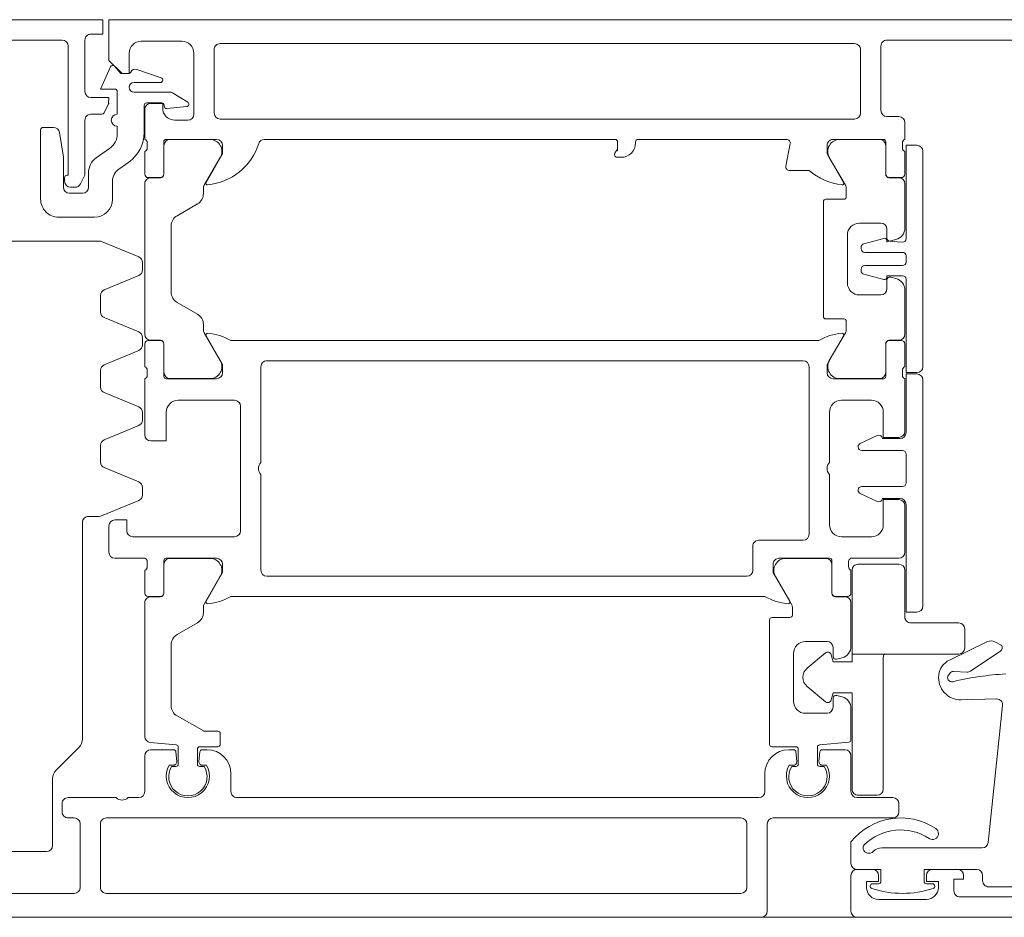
# Model space of a CAD drawing. Header units: centimetres. Extents: x -1316 to 21770, y -8842 to 3590.
# Tile 33 of 125: x 475.23 to 483.46, y 1012.48 to 1019.98. Entities that reach past the tile are written whole.
import ezdxf

# ---------------------------------------------------------------- set-up
doc = ezdxf.new("R2010")
doc.units = ezdxf.units.CM
doc.layers.add('A-DETL-GENF', color=92, linetype='Continuous', lineweight=9)
doc.layers.add('A-DOOR', color=31, linetype='Continuous', lineweight=13)

# ---------------------------------------------------------------- blocks, each defined once
blk = doc.blocks.new('Schueco_FWS_ADS-75-SimplySmart_inw_Family-02 - FWS SI insert unit 90-2368450-5_piętro III __10_50 m_ - stan projektowany')
at = {"layer": 'A-DETL-GENF'}
blk.add_line((74.6, 0.9), (-74.6, 0.9), dxfattribs=at)
at = {"layer": 'A-DOOR'}
for p, q in [((-68.35, 0.9), (-74.5, 0.9)), ((-68.3, 0.55), (-68.3, 0.85)), ((-67.6, 0.85), (-67.6, 0.12)), ((-58.95, 0.9), (-67.55, 0.9)), ((-68.93, 0.75), (-68.53, 0.75)), ((-70.5, 0.73), (-69.21, 0.73)), ((-67.38, 0.7), (-62.08, 0.7)), ((-61.81, 0.7), (-59.81, 0.7)), ((-69.45, 0.645), (-70.3, 0.645)), ((-69.4, 0.55), (-69.4, 0.595)), ((-68.98, 0.62), (-68.93, 0.62)), ((-68.53, 0.62), (-68.48, 0.62)), ((-67.43, 0.12), (-67.43, 0.65)), ((-62.03, 0.65), (-62.03, 0.12)), ((-61.86, 0.12), (-61.86, 0.65)), ((-69.19, 0.5), (-68.98, 0.5)), ((-68.48, 0.5), (-68.35, 0.5)), ((-68.3, 0.27), (-68.3, 0.45)), ((-61.18, 0.35), (-61.58, 0.35)), ((-69.5668, -0.8688), (-69.4466, 0.2752)), ((-69.3968, 0.32), (-68.5571, 0.32)), ((-61.63, 0.3), (-61.63, -0.2586)), ((-68.7, 0.02), (-68.7, -0.05)), ((-67.65, 0.07), (-68.65, 0.07)), ((-62.08, 0.07), (-67.38, 0.07)), ((-61.76, 0.07), (-61.81, 0.07)), ((-61.71, -0.05), (-61.71, 0.02)), ((-68.65, -0.1), (-68.35, -0.1)), ((-68.3, -0.15), (-68.3, -0.45)), ((-67.58, -0.3), (-67.58, -0.15)), ((-67.53, -0.1), (-63.17, -0.1)), ((-63.12, -0.15), (-63.12, -0.3)), ((-62.4, -0.45), (-62.4, -0.15)), ((-62.35, -0.1), (-62.26, -0.1)), ((-62.16, -0.1), (-61.76, -0.1)), ((-68.0625, -0.37), (-68.0959, -0.37)), ((-68.04, -0.36), (-68.0756, -0.36)), ((-68.0395, -0.4817), (-68.0326, -0.4026)), ((-68.02, -0.5217), (-68.02, -0.38)), ((-67.86, -0.38), (-67.86, -0.505)), ((-67.8474, -0.4026), (-67.8405, -0.4817)), ((-67.8044, -0.36), (-67.84, -0.36)), ((-67.7841, -0.37), (-67.8175, -0.37)), ((-62.8825, -0.37), (-62.9159, -0.37)), ((-62.8956, -0.36), (-62.86, -0.36)), ((-62.8595, -0.4817), (-62.8526, -0.4026)), ((-62.84, -0.38), (-62.84, -0.505)), ((-62.68, -0.5217), (-62.68, -0.38)), ((-62.6674, -0.4026), (-62.6605, -0.4817)), ((-62.66, -0.36), (-62.6244, -0.36)), ((-62.6041, -0.37), (-62.6375, -0.37)), ((-61.6593, -0.3293), (-61.8507, -0.5207)), ((-68.2817, -0.5629), (-68.0383, -0.5416)), ((-68.25, -0.5), (-68.0595, -0.5)), ((-67.84, -0.525), (-67.64, -0.525)), ((-67.8205, -0.5), (-67.78, -0.5)), ((-67.62, -0.545), (-67.62, -1.585)), ((-63.03, -0.545), (-63.03, -0.635)), ((-62.86, -0.525), (-63.01, -0.525)), ((-62.92, -0.5), (-62.8795, -0.5)), ((-62.4456, -0.5605), (-62.6617, -0.5416)), ((-62.6405, -0.5), (-62.45, -0.5)), ((-68.3, -0.8457), (-68.3, -0.5828)), ((-62.4, -1.729), (-62.4, -0.6103)), ((-61.88, -0.5914), (-61.88, -2.4)), ((-67.92, -0.805), (-68.1, -0.805)), ((-68.15, -0.855), (-68.15, -0.93)), ((-62.62, -0.8686), (-62.62, -1.3755)), ((-69.2213, -0.9169), (-69.5159, -0.9241)), ((-68.1815, -0.9541), (-68.2259, -0.9422)), ((-67.82, -1.305), (-67.82, -0.905)), ((-69.1588, -1.1538), (-69.2689, -1.148)), ((-69.1139, -1.1235), (-69.1247, -1.1379)), ((-69.2995, -1.1565), (-69.5506, -1.3259)), ((-69.436, -1.4019), (-69.1219, -1.2487)), ((-68.2259, -1.2678), (-68.1815, -1.2559)), ((-68.15, -1.28), (-68.15, -1.355)), ((-69.5479, -1.3772), (-69.5061, -1.3995)), ((-68.3, -1.729), (-68.3, -1.3643)), ((-68.1, -1.405), (-67.92, -1.405)), ((-62.67, -1.4621), (-62.84, -1.5602)), ((-67.81, -1.625), (-67.81, -1.6915)), ((-67.64, -1.605), (-67.79, -1.605)), ((-68.9, -3.59), (-68.9, -1.7)), ((-67.8033, -1.7165), (-67.6691, -1.949)), ((-62.8967, -1.7165), (-63.0309, -1.949)), ((-62.89, -1.6469), (-62.89, -1.6915)), ((-68.171, -1.78), (-68.27, -1.78)), ((-68.17, -1.779), (-68.25, -1.779)), ((-68.14, -2.049), (-68.14, -1.809)), ((-63.12, -1.78), (-67.58, -1.78)), ((-62.56, -2.049), (-62.56, -1.809)), ((-62.53, -1.779), (-62.45, -1.779)), ((-62.43, -1.78), (-62.529, -1.78)), ((-68.3, -1.81), (-68.3, -2)), ((-68.141, -2.08), (-68.141, -1.81)), ((-62.559, -1.81), (-62.559, -2.08)), ((-62.4, -2), (-62.4, -1.81)), ((-67.43, -1.95), (-63.42, -1.95)), ((-68.28, -2.0283), (-68.28, -2.0717)), ((-67.48, -2.2), (-67.48, -2)), ((-63.37, -2), (-63.37, -2.8)), ((-62.42, -2.0717), (-62.42, -2.0283)), ((-68.3, -2.1), (-68.7, -2.1)), ((-67.7, -2.1), (-68.121, -2.1)), ((-67.7557, -2.099), (-68.09, -2.099)), ((-62.579, -2.1), (-63, -2.1)), ((-62.9443, -2.099), (-62.61, -2.099)), ((-62.15, -2.1), (-62.4, -2.1)), ((-68.75, -2.15), (-68.75, -2.54)), ((-62.1, -2.37), (-62.1, -2.15)), ((-68.47, -2.28), (-68.22, -2.28)), ((-67.95, -3.7), (-67.95, -2.3)), ((-67.9, -2.25), (-67.53, -2.25)), ((-63.15, -2.28), (-62.3, -2.28)), ((-68.12, -2.38), (-68.12, -2.8)), ((-63.2, -3.37), (-63.2, -2.33)), ((-62.0392, -2.4538), (-62.3491, -2.5822)), ((-61.93, -2.45), (-62.0201, -2.45)), ((-68.71, -2.6), (-68.56, -2.6)), ((-68.5194, -2.5739), (-68.3773, -2.6402)), ((-62.38, -2.6284), (-62.38, -2.6916)), ((-68.39, -2.7), (-68.73, -2.7)), ((-68.36, -2.6674), (-68.36, -2.67)), ((-68.76, -2.73), (-68.76, -2.97)), ((-62.3491, -2.7378), (-62.0609, -2.8572)), ((-68.12, -2.9), (-68.12, -3.32)), ((-63.37, -2.9), (-63.37, -3.7)), ((-62.03, -2.9034), (-62.03, -3.0433)), ((-68.73, -3), (-68.39, -3)), ((-68.36, -3.03), (-68.36, -3.0326)), ((-68.56, -3.1), (-68.71, -3.1)), ((-68.3773, -3.0598), (-68.5194, -3.1261)), ((-62.0609, -3.0895), (-62.3491, -3.2089)), ((-68.75, -3.16), (-68.75, -3.6)), ((-62.4, -3.6), (-62.4, -3.13)), ((-62.38, -3.2551), (-62.38, -3.3182)), ((-62.3491, -3.3644), (-62.0609, -3.4838)), ((-68.22, -3.42), (-68.47, -3.42)), ((-62.68, -3.42), (-63.15, -3.42)), ((-62.03, -3.53), (-62.03, -3.67)), ((-68.571, -3.6), (-68.15, -3.6)), ((-68.54, -3.601), (-68.2057, -3.601)), ((-63, -3.6), (-62.579, -3.6)), ((-62.61, -3.601), (-62.9443, -3.601)), ((-68.9, -5.5007), (-68.9, -3.7007)), ((-68.75, -3.7), (-68.75, -3.89)), ((-68.73, -3.6283), (-68.73, -3.6717)), ((-68.591, -3.89), (-68.591, -3.62)), ((-68.59, -3.891), (-68.59, -3.651)), ((-62.56, -3.891), (-62.56, -3.651)), ((-62.559, -3.62), (-62.559, -3.89)), ((-62.42, -3.6717), (-62.42, -3.6283)), ((-62.4, -3.89), (-62.4, -3.7)), ((-68.119, -3.751), (-68.2533, -3.9835)), ((-63.42, -3.75), (-67.9, -3.75)), ((-63.0309, -3.751), (-62.8967, -3.9835)), ((-62.0609, -3.7162), (-62.3491, -3.8356)), ((-68.72, -3.92), (-68.621, -3.92)), ((-68.7, -3.921), (-68.62, -3.921)), ((-68.03, -3.92), (-63.12, -3.92)), ((-62.45, -3.921), (-62.53, -3.921)), ((-62.529, -3.92), (-62.43, -3.92)), ((-62.38, -3.8818), (-62.38, -3.9449)), ((-68.75, -4.3407), (-68.75, -3.971)), ((-68.26, -4.0085), (-68.26, -4.08)), ((-62.89, -4.0085), (-62.89, -4.0531)), ((-62.4, -5.229), (-62.4, -3.971)), ((-62.3491, -3.9911), (-62.0609, -4.1105)), ((-68.24, -4.1), (-68.09, -4.1)), ((-68.07, -4.12), (-68.07, -5.08)), ((-62.84, -4.1398), (-62.67, -4.2379)), ((-62.03, -4.1567), (-62.03, -4.2966)), ((-68.6, -4.35), (-68.6, -4.425)), ((-68.37, -4.3), (-68.55, -4.3)), ((-62.62, -4.3245), (-62.62, -4.8755)), ((-62.0609, -4.3428), (-62.3491, -4.4622)), ((-68.6315, -4.4491), (-68.6759, -4.4372)), ((-68.574, -4.4285), (-68.4065, -4.4734)), ((-68.27, -4.8), (-68.27, -4.4)), ((-68.3843, -4.5024), (-68.3843, -4.5157)), ((-62.38, -4.5084), (-62.38, -4.5716)), ((-68.76, -4.5757), (-68.76, -4.6257)), ((-68.4143, -4.5457), (-68.73, -4.5457)), ((-68.73, -4.6557), (-68.4143, -4.6557)), ((-68.3843, -4.6857), (-68.3843, -4.6989)), ((-62.3491, -4.6178), (-62.0392, -4.7462)), ((-68.6759, -4.7628), (-68.6315, -4.7509)), ((-68.4065, -4.7279), (-68.574, -4.7728)), ((-62.0201, -4.75), (-61.1399, -4.75)), ((-68.6, -4.775), (-68.6, -4.85)), ((-68.75, -5.229), (-68.75, -4.8593)), ((-68.55, -4.9), (-68.37, -4.9)), ((-62.67, -4.9621), (-62.84, -5.0602)), ((-61.68, -4.95), (-61.98, -4.95)), ((-68.09, -5.1), (-68.24, -5.1)), ((-62.13, -5.1), (-62.13, -5.2494)), ((-61.53, -5.68), (-61.53, -5.1)), ((-68.26, -5.12), (-68.26, -5.1915)), ((-62.89, -5.1469), (-62.89, -5.1915)), ((-61.88, -5.15), (-61.77, -5.15)), ((-68.2533, -5.2165), (-68.119, -5.449)), ((-62.8967, -5.2165), (-63.0309, -5.449)), ((-61.93, -5.3219), (-61.93, -5.2)), ((-61.863, -5.2273), (-61.8945, -5.2893)), ((-61.78, -5.2), (-61.8184, -5.2)), ((-61.73, -5.28), (-61.73, -5.25)), ((-68.75, -5.31), (-68.75, -5.5)), ((-68.621, -5.28), (-68.72, -5.28)), ((-68.62, -5.279), (-68.7, -5.279)), ((-68.591, -5.58), (-68.591, -5.31)), ((-68.59, -5.549), (-68.59, -5.309)), ((-67.7859, -5.34), (-67.95, -5.34)), ((-62.56, -5.549), (-62.56, -5.309)), ((-62.559, -5.31), (-62.559, -5.58)), ((-62.53, -5.279), (-62.45, -5.279)), ((-62.43, -5.28), (-62.529, -5.28)), ((-62.4, -5.5), (-62.4, -5.31)), ((-61.9, -5.312), (-61.9, -5.76)), ((-67.7931, -5.5643), (-67.7564, -5.3757)), ((-62.1833, -5.3518), (-62.2671, -5.4104)), ((-66.345, -5.45), (-66.38, -5.45)), ((-62.106, -5.5233), (-61.994, -5.4448)), ((-68.73, -5.5283), (-68.73, -5.5717)), ((-66.5, -5.57), (-66.5, -5.58)), ((-62.42, -5.5717), (-62.42, -5.5283)), ((-68.75, -5.6), (-68.75, -5.74)), ((-68.15, -5.6), (-68.571, -5.6)), ((-68.2057, -5.599), (-68.54, -5.599)), ((-66.52, -5.6), (-67.7636, -5.6)), ((-63.4, -5.6), (-66.33, -5.6)), ((-62.579, -5.6), (-63, -5.6)), ((-62.9443, -5.599), (-62.61, -5.599)), ((-62.4, -5.85), (-62.4, -5.6)), ((-62.395, -5.6562), (-62.395, -5.885)), ((-62.17, -5.71), (-62.17, -5.6461)), ((-61.6374, -5.7), (-61.55, -5.7)), ((-68.7, -5.79), (-68.6, -5.79)), ((-68.55, -5.84), (-68.55, -6.38)), ((-68.38, -6.35), (-68.38, -5.82)), ((-68.33, -5.77), (-63.03, -5.77)), ((-62.98, -5.82), (-62.98, -6.35)), ((-62.81, -6.32), (-62.81, -5.81)), ((-62.76, -5.76), (-62.65, -5.76)), ((-62.17, -6), (-62.17, -5.81)), ((-61.95, -5.81), (-62.0419, -5.81)), ((-62.7584, -5.9112), (-62.6319, -5.9878)), ((-62.5839, -5.8582), (-62.75, -5.8742)), ((-62.562, -5.885), (-62.562, -5.8781)), ((-62.415, -5.905), (-62.542, -5.905)), ((-62.606, -5.995), (-62.31, -5.995)), ((-61.9, -6), (-61.9, -6.43)), ((-62.31, -6.075), (-62.5299, -6.075)), ((-62.5363, -6.1139), (-62.3328, -6.1836)), ((-63.03, -6.4), (-68.33, -6.4)), ((-68.6, -6.43), (-69.89, -6.43)), ((-62.37, -6.42), (-62.71, -6.42)), ((-59.4, -6.43), (-61.71, -6.43))]:
    blk.add_line(p, q, dxfattribs=at)
at = {"layer": 'A-DOOR', "flags": 128}
for points in [[(-69.16, 0.68), (-69.16, 0.58), (-69.24, 0.58), (-69.24, 0.55)], [(-68.91, 0.6), (-68.91, 0.5), (-69.35, 0.5)], [(-68.93, 0.55), (-68.93, 0.6), (-69.03, 0.6), (-69.03, 0.65)], [(-68.35, 0.5), (-68.55, 0.5), (-68.55, 0.6)], [(-68.43, 0.65), (-68.43, 0.6), (-68.53, 0.6), (-68.53, 0.55)], [(-63.01, -0.655), (-62.8954, -0.655), (-62.67, -0.782)], [(-68.85, -1.65), (-68.76, -1.65), (-68.76, -2.55)], [(-67.7881, -1.7407), (-67.65, -1.98), (-67.65, -2.05)], [(-63.05, -2.05), (-63.05, -1.98), (-62.9118, -1.7407)], [(-68.7, -2.59), (-68.57, -2.59), (-68.57, -2.38)], [(-62.25, -2.33), (-62.25, -2.42), (-62.15, -2.42)], [(-68.57, -3.32), (-68.57, -3.11), (-68.7, -3.11)], [(-62.45, -3.08), (-62.58, -3.08), (-62.58, -3.32)], [(-68.76, -3.15), (-68.76, -3.64), (-68.85, -3.64)], [(-68.85, -3.6507), (-68.76, -3.6507), (-68.76, -4.4307)], [(-68.1, -3.65), (-68.1, -3.72), (-68.2381, -3.9593)], [(-62.9118, -3.9593), (-63.05, -3.72), (-63.05, -3.65)], [(-68.73, -4.4607), (-68.6, -4.4607), (-68.5989, -4.4444), (-68.6, -4.4607)], [(-61.95, -6.48), (-62.05, -6.48), (-62.05, -6.6), (-59.1, -6.6), (-59.1, -4.65)], [(-68.76, -4.7707), (-68.76, -5.5507), (-68.85, -5.5507)], [(-68.6, -4.7407), (-68.5989, -4.757), (-68.6, -4.7507), (-68.73, -4.7407)], [(-68.2381, -5.2407), (-68.1, -5.48), (-68.1, -5.55)], [(-63.05, -5.55), (-63.05, -5.48), (-62.9118, -5.2407)], [(-61.72, -5.2), (-61.72, -5.45), (-61.6867, -5.6579)], [(-61.76, -6.38), (-61.76, -5.3), (-61.75, -5.3)], [(-66.35, -5.58), (-66.35, -5.5183), (-66.3309, -5.4909), (-66.325, -5.47)], [(-62.0597, -5.8209), (-62.0978, -5.8957), (-62.1, -5.95), (-61.95, -5.95)], [(-62.55, -5.86), (-62.55, -5.9), (-62.45, -5.9)], [(-62.1124, -6.2064), (-62.03, -6.02), (-62.15, -6.02)], [(-70.75, -6.6), (-62.1, -6.6), (-62.1, -6.26), (-62.21, -6.15), (-62.27, -6.15), (-62.27, -6.32)], [(-62.265, -6.15), (-62.2, -6.15), (-62.1457, -6.2116)]]:
    blk.add_lwpolyline(points, dxfattribs=at)
for points in [[(-68.36, -0.12), (-68.52, -0.12)], [(-68.57, -0.17), (-68.57, -1.27)], [(-68.1342, -0.9159), (-68.15, -0.975), (-68.31, -0.975), (-68.31, -0.17), (-68.31, -0.975), (-68.15, -0.975)], [(-67.9337, -1.0284), (-68.0859, -0.9007)], [(-68.0859, -1.3093), (-67.9337, -1.1816)], [(-69.2, -1.3), (-68.31, -1.3), (-68.31, -2), (-68.31, -1.3)], [(-68.58, -1.3), (-68.31, -1.3), (-68.31, -1.235), (-68.15, -1.235), (-68.1342, -1.2941), (-68.15, -1.235), (-68.31, -1.235), (-68.31, -1.3)], [(-69.25, -1.51), (-69.25, -1.35)], [(-68.8, -1.56), (-69.2, -1.56)], [(-68.75, -2), (-68.75, -1.61)], [(-68.36, -2.05), (-68.7, -2.05)]]:
    blk.add_lwpolyline(points, close=True, dxfattribs=at)
at = {"layer": 'A-DOOR'}
for centre, radius, start, end in [((-68.35, 0.85), 0.05, 360, 90), ((-67.55, 0.85), 0.05, 90, 180), ((-68.93, 0.65), 0.1, 90, 180), ((-68.53, 0.65), 0.1, 360, 90), ((-69.21, 0.68), 0.05, 360, 90), ((-68.98, 0.64), 0.02, 108.18055, 270), ((-68.73, -0.1213), 0.8213, 71.81945, 108.18055), ((-68.48, 0.64), 0.02, 270, 71.81945), ((-67.38, 0.65), 0.05, 90, 180), ((-62.08, 0.65), 0.05, 360, 90), ((-61.81, 0.65), 0.05, 90, 180), ((-69.45, 0.595), 0.05, 360, 90), ((-68.93, 0.6), 0.02, 0, 90), ((-68.53, 0.6), 0.02, 90, 180), ((-69.35, 0.55), 0.05, 180, 270), ((-69.19, 0.55), 0.05, 180, 270), ((-68.98, 0.55), 0.05, 270, 360), ((-68.48, 0.55), 0.05, 180, 270), ((-68.35, 0.55), 0.05, 270, 360), ((-68.35, 0.45), 0.05, 0, 90), ((-68.5571, 0.42), 0.1, 270, 315.573), ((-68.45, 0.315), 0.05, 18.03579, 135.573), ((-68.4348, 0.3199), 0.0341, 314.9859, 18.03579), ((-61.58, 0.3), 0.05, 90, 180), ((-69.3968, 0.27), 0.05, 90, 174), ((-68.98, 0.2), 0.05, 56.43999, 236.43999), ((-68.7147, 0.5999), 0.5299, 236.43999, 321.49462), ((-68.7147, 0.5999), 0.4299, 236.43999, 314.9859), ((-67.65, 0.12), 0.05, 270, 360), ((-67.38, 0.12), 0.05, 180, 270), ((-62.08, 0.12), 0.05, 270, 0), ((-61.81, 0.12), 0.05, 180, 270), ((-68.65, 0.02), 0.05, 90, 180), ((-61.76, 0.02), 0.05, 360, 90), ((-68.65, -0.05), 0.05, 180, 270), ((-62.21, -0.1525), 0.0725, 46.39718, 133.60282), ((-61.76, -0.05), 0.05, 270, 0), ((-68.52, -0.17), 0.05, 90, 180), ((-68.52, -0.17), 0.05, 90, 180), ((-68.36, -0.17), 0.05, 360, 90), ((-68.36, -0.17), 0.05, 360, 90), ((-68.35, -0.15), 0.05, 0, 90), ((-67.94, -0.28), 0.18, 330, 210), ((-67.94, -0.275), 0.16, 327.91535, 212.08465), ((-67.53, -0.15), 0.05, 90, 180), ((-63.17, -0.15), 0.05, 360, 90), ((-62.76, -0.28), 0.18, 330, 210), ((-62.76, -0.275), 0.16, 327.91005, 212.08995), ((-62.35, -0.15), 0.05, 90, 180), ((-67.78, -0.3), 0.2, 270, 360), ((-62.92, -0.3), 0.2, 180, 270), ((-61.73, -0.2586), 0.1, 315, 360), ((-68.0625, -0.4), 0.03, 355, 90), ((-68.04, -0.38), 0.02, 360, 90), ((-67.84, -0.38), 0.02, 90, 180), ((-67.8175, -0.4), 0.03, 90, 185), ((-62.8825, -0.4), 0.03, 355, 90), ((-62.86, -0.38), 0.02, 360, 90), ((-62.66, -0.38), 0.02, 90, 180), ((-62.6375, -0.4), 0.03, 90, 185), ((-68.25, -0.45), 0.05, 180, 270), ((-68.0595, -0.48), 0.02, 270, 355), ((-67.8205, -0.48), 0.02, 185, 270), ((-62.8795, -0.48), 0.02, 270, 355), ((-62.6405, -0.48), 0.02, 185, 270), ((-62.45, -0.45), 0.05, 270, 360), ((-68.28, -0.5828), 0.02, 95, 180), ((-68.04, -0.5217), 0.02, 275, 0), ((-67.84, -0.505), 0.02, 180, 270), ((-67.64, -0.545), 0.02, 0, 90), ((-63.01, -0.545), 0.02, 90, 180), ((-62.86, -0.505), 0.02, 270, 0), ((-62.66, -0.5217), 0.02, 180, 265), ((-62.45, -0.6103), 0.05, 360, 85), ((-61.78, -0.5914), 0.1, 135, 180), ((-63.01, -0.635), 0.02, 180, 270), ((-62.8954, -0.675), 0.02, 60, 90), ((-68.1, -0.855), 0.05, 90, 180), ((-67.92, -0.905), 0.1, 360, 90), ((-62.72, -0.8686), 0.1, 360, 60), ((-69.5171, -0.8741), 0.05, 174, 271.39185), ((-68.2, -0.8457), 0.1, 180, 255), ((-68.1052, -0.9237), 0.03, 50, 165), ((-68.1052, -0.9237), 0.03, 50, 165), ((-69.2168, -1.1018), 0.185, 352.93336, 91.39185), ((-68.175, -0.93), 0.025, 255, 0), ((-69.7349, 1.3622), 2.5, 273.21628, 283.53096), ((-69.1418, -1.1024), 0.035, 323, 103.53096), ((-67.998, -1.105), 0.1, 310, 50), ((-67.998, -1.105), 0.1, 310, 50), ((-69.2715, -1.198), 0.05, 87, 124), ((-69.1567, -1.1138), 0.04, 267, 323), ((-69.192, -1.1049), 0.16, 296, 352.93336), ((-69.2, -1.35), 0.05, 90, 180), ((-69.2, -1.35), 0.05, 90, 180), ((-68.62, -1.27), 0.05, 323.1301, 0), ((-68.62, -1.27), 0.05, 323.1301, 0), ((-68.2, -1.3643), 0.1, 105, 180), ((-68.175, -1.28), 0.025, 0, 105), ((-68.1052, -1.2863), 0.03, 195, 310), ((-68.1052, -1.2863), 0.03, 195, 310), ((-67.92, -1.305), 0.1, 270, 0), ((-69.5338, -1.3508), 0.03, 124, 242), ((-68.1, -1.355), 0.05, 180, 270), ((-62.72, -1.3755), 0.1, 300, 360), ((-69.4685, -1.3288), 0.08, 242, 294), ((-69.2, -1.51), 0.05, 180, 270), ((-69.2, -1.51), 0.05, 180, 270), ((-68.8, -1.61), 0.05, 360, 90), ((-68.8, -1.61), 0.05, 0, 90), ((-62.79, -1.6469), 0.1, 120, 180), ((-67.79, -1.625), 0.02, 90, 180), ((-67.64, -1.585), 0.02, 270, 0), ((-68.85, -1.7), 0.05, 90, 180), ((-67.76, -1.6915), 0.05, 180, 210), ((-67.7762, -1.7338), 0.0138, 84.67141, 210), ((-67.8213, -2.2179), 0.5, 61.13954, 84.67141), ((-62.8787, -2.2179), 0.5, 95.32859, 118.86046), ((-62.9238, -1.7338), 0.0138, 330, 95.32859), ((-62.94, -1.6915), 0.05, 330, 0), ((-68.25, -1.729), 0.05, 180, 270), ((-68.27, -1.81), 0.03, 90, 180), ((-68.171, -1.81), 0.03, 0, 90), ((-68.17, -1.809), 0.03, 0, 90), ((-62.53, -1.809), 0.03, 90, 180), ((-62.529, -1.81), 0.03, 90, 180), ((-62.45, -1.729), 0.05, 270, 0), ((-62.43, -1.81), 0.03, 0, 90), ((-67.7557, -1.999), 0.1, 270, 30), ((-67.43, -2), 0.05, 90, 180), ((-63.42, -2), 0.05, 0, 90), ((-62.9443, -1.999), 0.1, 150, 270), ((-68.7, -2), 0.05, 180, 270), ((-68.7, -2), 0.05, 180, 270), ((-68.36, -2), 0.05, 270, 0), ((-68.36, -2), 0.05, 270, 360), ((-68.31, -2.0283), 0.03, 0, 70.52878), ((-68.09, -2.049), 0.05, 180, 270), ((-67.7, -2.05), 0.05, 270, 0), ((-63, -2.05), 0.05, 180, 270), ((-62.61, -2.049), 0.05, 270, 0), ((-62.39, -2.0283), 0.03, 109.47122, 180), ((-68.7, -2.15), 0.05, 90, 180), ((-68.31, -2.0717), 0.03, 289.47122, 0), ((-68.121, -2.08), 0.02, 180, 270), ((-62.579, -2.08), 0.02, 270, 360), ((-62.39, -2.0717), 0.03, 180, 250.52878), ((-62.15, -2.15), 0.05, 0, 90), ((-67.53, -2.2), 0.05, 270, 0), ((-68.47, -2.38), 0.1, 90, 180), ((-68.22, -2.38), 0.1, 360, 90), ((-67.9, -2.3), 0.05, 90, 180), ((-63.15, -2.33), 0.05, 90, 180), ((-62.3, -2.33), 0.05, 0, 90), ((-62.15, -2.37), 0.05, 270, 360), ((-62.0201, -2.5), 0.05, 90, 112.5), ((-61.93, -2.4), 0.05, 270, 0), ((-68.71, -2.55), 0.05, 180, 270), ((-68.7, -2.54), 0.05, 180, 270), ((-68.5321, -2.6011), 0.03, 65, 158.28824), ((-62.33, -2.6284), 0.05, 112.5, 180), ((-68.73, -2.73), 0.03, 90, 180), ((-68.39, -2.67), 0.03, 270, 0), ((-68.39, -2.6674), 0.03, 0, 65), ((-62.33, -2.6916), 0.05, 180, 247.5), ((-68.1725, -2.85), 0.0725, 316.39718, 43.60282), ((-63.4225, -2.85), 0.0725, 316.39718, 43.60282), ((-62.08, -2.9034), 0.05, 0, 67.5), ((-68.73, -2.97), 0.03, 180, 270), ((-68.39, -3.03), 0.03, 0, 90), ((-68.39, -3.0326), 0.03, 295, 0), ((-62.08, -3.0433), 0.05, 292.5, 0), ((-68.71, -3.15), 0.05, 90, 180), ((-68.7, -3.16), 0.05, 90, 180), ((-68.5321, -3.0989), 0.03, 201.71176, 295), ((-62.45, -3.13), 0.05, 0, 90), ((-62.33, -3.2551), 0.05, 112.5, 180), ((-68.47, -3.32), 0.1, 180, 270), ((-68.22, -3.32), 0.1, 270, 360), ((-63.15, -3.37), 0.05, 180, 270), ((-62.68, -3.32), 0.1, 270, 360), ((-62.33, -3.3182), 0.05, 180, 247.5), ((-62.08, -3.53), 0.05, 0, 67.5), ((-68.85, -3.59), 0.05, 180, 270), ((-68.76, -3.6283), 0.03, 0, 70.52878), ((-68.571, -3.62), 0.02, 90, 180), ((-68.54, -3.651), 0.05, 90, 180), ((-68.2057, -3.701), 0.1, 330, 90), ((-68.15, -3.65), 0.05, 0, 90), ((-63, -3.65), 0.05, 90, 180), ((-62.9443, -3.701), 0.1, 90, 210), ((-62.61, -3.651), 0.05, 0, 90), ((-62.579, -3.62), 0.02, 0, 90), ((-62.39, -3.6283), 0.03, 109.47122, 180), ((-68.85, -3.7007), 0.05, 90, 180), ((-68.76, -3.6717), 0.03, 289.47122, 0), ((-67.9, -3.7), 0.05, 180, 270), ((-63.42, -3.7), 0.05, 270, 0), ((-62.39, -3.6717), 0.03, 180, 250.52878), ((-62.08, -3.67), 0.05, 292.5, 0), ((-62.33, -3.8818), 0.05, 112.5, 180), ((-68.72, -3.89), 0.03, 180, 270), ((-68.7, -3.971), 0.05, 90, 180), ((-68.621, -3.89), 0.03, 270, 0), ((-68.62, -3.891), 0.03, 270, 0), ((-68.2713, -3.4821), 0.5, 275.32859, 298.86046), ((-62.8787, -3.4821), 0.5, 241.13954, 264.67141), ((-62.53, -3.891), 0.03, 180, 270), ((-62.529, -3.89), 0.03, 180, 270), ((-62.45, -3.971), 0.05, 0, 90), ((-62.43, -3.89), 0.03, 270, 0), ((-62.33, -3.9449), 0.05, 180, 247.5), ((-68.21, -4.0085), 0.05, 150, 180), ((-68.2262, -3.9662), 0.0138, 150, 275.32859), ((-62.9238, -3.9662), 0.0138, 264.67141, 30), ((-62.94, -4.0085), 0.05, 0, 30), ((-68.24, -4.08), 0.02, 180, 270), ((-68.09, -4.12), 0.02, 0, 90), ((-62.79, -4.0531), 0.1, 180, 240), ((-62.08, -4.1567), 0.05, 0, 67.5), ((-62.72, -4.3245), 0.1, 0, 60), ((-68.65, -4.3407), 0.1, 180, 255), ((-68.55, -4.35), 0.05, 90, 180), ((-68.37, -4.4), 0.1, 0, 90), ((-62.08, -4.2966), 0.05, 292.5, 0), ((-68.73, -4.4307), 0.03, 180, 270), ((-68.625, -4.425), 0.025, 255, 0), ((-68.5792, -4.4478), 0.02, 75, 170), ((-68.4143, -4.5157), 0.03, 270, 0), ((-68.4143, -4.5024), 0.03, 0, 75), ((-62.33, -4.5084), 0.05, 112.5, 180), ((-68.73, -4.5757), 0.03, 90, 180), ((-62.33, -4.5716), 0.05, 180, 247.5), ((-68.73, -4.6257), 0.03, 180, 270), ((-68.4143, -4.6857), 0.03, 0, 90), ((-68.73, -4.7707), 0.03, 90, 180), ((-68.65, -4.8593), 0.1, 105, 180), ((-68.625, -4.775), 0.025, 0, 105), ((-68.5792, -4.7535), 0.02, 190, 285), ((-68.4143, -4.6989), 0.03, 285, 0), ((-62.0201, -4.7), 0.05, 247.5, 270), ((-68.55, -4.85), 0.05, 180, 270), ((-68.37, -4.8), 0.1, 270, 0), ((-62.72, -4.8755), 0.1, 300, 0), ((-61.98, -5.1), 0.15, 90, 180), ((-61.68, -5.1), 0.15, 360, 90), ((-68.24, -5.12), 0.02, 90, 180), ((-68.09, -5.08), 0.02, 270, 0), ((-62.79, -5.1469), 0.1, 120, 180), ((-61.88, -5.2), 0.05, 90, 180), ((-61.77, -5.2), 0.05, 0, 90), ((-68.7, -5.229), 0.05, 180, 270), ((-68.21, -5.1915), 0.05, 180, 210), ((-68.2262, -5.2338), 0.0138, 83.85932, 210), ((-68.2782, -5.7172), 0.5, 48.97478, 83.85932), ((-62.8762, -5.7177), 0.5, 95.62258, 162.25158), ((-62.9238, -5.2338), 0.0138, 330, 95.62258), ((-62.94, -5.1915), 0.05, 330, 0), ((-62.45, -5.229), 0.05, 270, 0), ((-62.255, -5.2494), 0.125, 305, 360), ((-61.8184, -5.25), 0.05, 90, 153), ((-61.78, -5.25), 0.05, 0, 90), ((-68.72, -5.31), 0.03, 90, 180), ((-68.621, -5.31), 0.03, 360, 90), ((-68.62, -5.309), 0.03, 0, 90), ((-67.7859, -5.37), 0.03, 349, 90), ((-62.53, -5.309), 0.03, 90, 180), ((-62.529, -5.31), 0.03, 90, 180), ((-62.43, -5.31), 0.03, 0, 90), ((-62.08, -5.3219), 0.15, 305, 0), ((-61.85, -5.312), 0.05, 153, 180), ((-61.75, -5.28), 0.02, 270, 0), ((-62.095, -5.6562), 0.3, 125, 180), ((-68.85, -5.5007), 0.05, 180, 270), ((-68.76, -5.5283), 0.03, 360, 70.52878), ((-68.2057, -5.499), 0.1, 270, 30), ((-66.38, -5.57), 0.12, 90, 180), ((-66.33, -5.5183), 0.02, 135, 180), ((-66.345, -5.47), 0.02, 0, 90), ((-66.345, -5.4767), 0.02, 315, 0), ((-62.9443, -5.499), 0.1, 150, 270), ((-62.39, -5.5283), 0.03, 109.47122, 180), ((-68.76, -5.5717), 0.03, 289.47122, 0), ((-68.571, -5.58), 0.02, 180, 270), ((-68.54, -5.549), 0.05, 180, 270), ((-68.15, -5.55), 0.05, 270, 0), ((-67.7636, -5.57), 0.03, 169, 270), ((-66.52, -5.58), 0.02, 270, 0), ((-66.33, -5.58), 0.02, 180, 270), ((-63.4, -5.55), 0.05, 270, 342.25158), ((-63, -5.55), 0.05, 180, 270), ((-62.61, -5.549), 0.05, 270, 360), ((-62.579, -5.58), 0.02, 270, 0), ((-62.39, -5.5717), 0.03, 180, 250.52878), ((-62.02, -5.6461), 0.15, 125, 180), ((-61.6374, -5.65), 0.05, 189.09028, 270), ((-68.7, -5.74), 0.05, 180, 270), ((-62.17, -5.76), 0.05, 270, 90), ((-61.55, -5.68), 0.02, 270, 0), ((-68.6, -5.84), 0.05, 0, 90), ((-68.33, -5.82), 0.05, 90, 180), ((-63.03, -5.82), 0.05, 0, 90), ((-62.76, -5.81), 0.05, 90, 180), ((-62.65, -5.86), 0.1, 360, 90), ((-62.0419, -5.83), 0.02, 90, 153), ((-61.95, -5.76), 0.05, 270, 0), ((-62.748, -5.8941), 0.02, 95.5, 238.81503), ((-62.582, -5.8781), 0.02, 0, 95.5), ((-62.542, -5.885), 0.02, 180, 270), ((-62.45, -5.85), 0.05, 270, 0), ((-62.415, -5.885), 0.02, 270, 0), ((-62.08, -5.9048), 0.02, 153, 180), ((-62.606, -5.945), 0.05, 238.81503, 270), ((-62.31, -6.035), 0.04, 270, 90), ((-62.15, -6), 0.02, 180, 270), ((-61.95, -6), 0.05, 0, 90), ((-62.5299, -6.095), 0.02, 90, 251.09542), ((-62.3199, -6.1458), 0.04, 251.09542, 336.18264), ((-62.265, -6.17), 0.02, 90, 156.18264), ((-62.1307, -6.1983), 0.02, 221.42367, 336.16126), ((-62.71, -6.32), 0.1, 180, 270), ((-62.37, -6.32), 0.1, 270, 0), ((-68.6, -6.38), 0.05, 270, 0), ((-68.33, -6.35), 0.05, 180, 270), ((-63.03, -6.35), 0.05, 270, 0), ((-61.71, -6.38), 0.05, 180, 270), ((-61.95, -6.43), 0.05, 270, 0)]:
    blk.add_arc(centre, radius, start, end, dxfattribs=at)

msp = doc.modelspace()

# ---------------------------------------------------------------- block references
at = {"layer": 'A-DOOR', "rotation": 180}
msp.add_blockref('Schueco_FWS_ADS-75-SimplySmart_inw_Family-02 - FWS SI insert unit 90-2368450-5_piętro III __10_50 m_ - stan projektowany', (413.8768, 1013.3756), dxfattribs=at)

doc.saveas('drawing.dxf')
